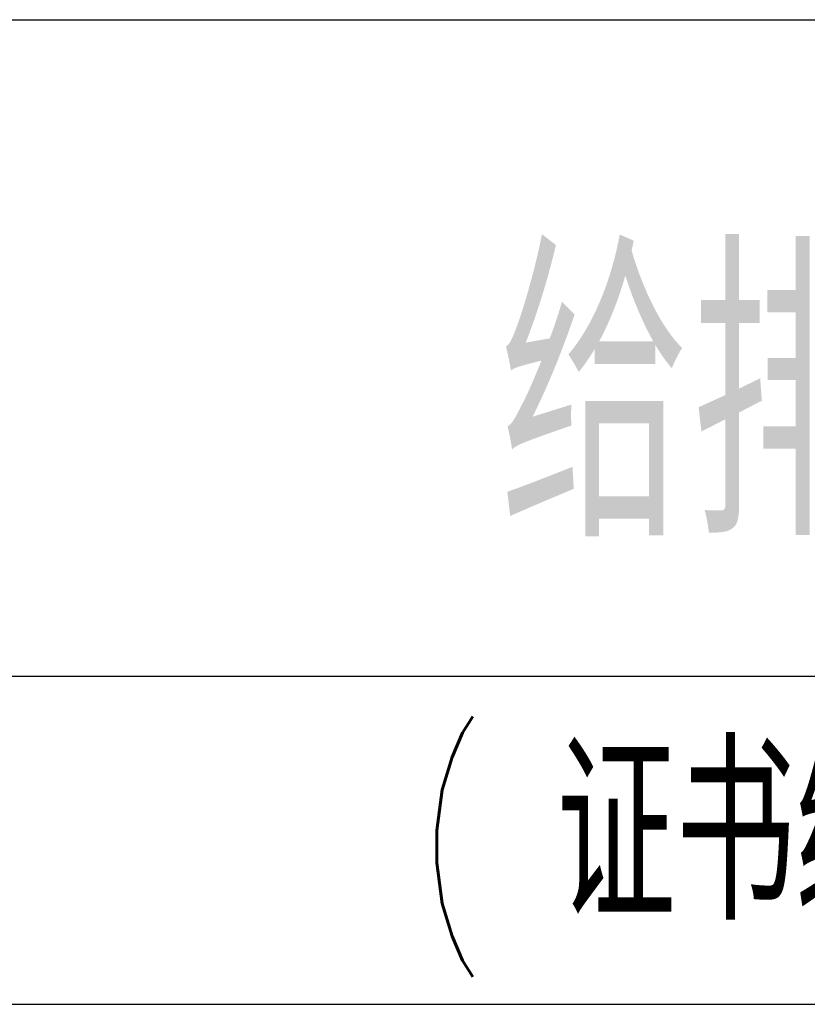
# Model space of a CAD drawing. Extents: x 687841 to 771941, y 252015 to 732780.
# Tile 93 of 98: x 697502 to 699181, y 728280 to 730380. Entities that reach past the tile are written whole.
import ezdxf

# ---------------------------------------------------------------- set-up
doc = ezdxf.new("R2010")
doc.units = 0
doc.header["$LTSCALE"] = 1000
doc.header["$MEASUREMENT"] = 0
doc.layers.get('0').update_dxf_attribs({"linetype": 'CONTINUOUS'})
doc.layers.add('图框', color=4, linetype='CONTINUOUS')
doc.styles.add('HZTXT', font='romans.shx', dxfattribs={"width": 0.7, "height": 500, "bigfont": 'hztxt.shx'})

msp = doc.modelspace()

# ---------------------------------------------------------------- linework, layer by layer
at = {"layer": '图框'}
for p, q in [((697465.8439221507, 730379.8015003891), (703865.8439221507, 730379.8015003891)), ((689865.8439221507, 728979.8015003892), (707865.8439221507, 728979.8015003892)), ((689865.8439221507, 728279.8015003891), (707865.8439221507, 728279.8015003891))]:
    msp.add_line(p, q, dxfattribs=at)

# ---------------------------------------------------------------- texts
at = {"style": 'HZTXT', "width": 0.7}
for s, height, p in [('给排水图纸目录', 582.4000000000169, (698524.7766790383, 729280.066433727)), ('证书编号', 364.0000000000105, (698646.4537127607, 728460.0538181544)), ('(', 364.0000000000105, (698348.1838964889, 728460.0538181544))]:
    msp.add_text(s, height=height, dxfattribs=at).set_placement(p)

doc.saveas('drawing.dxf')
